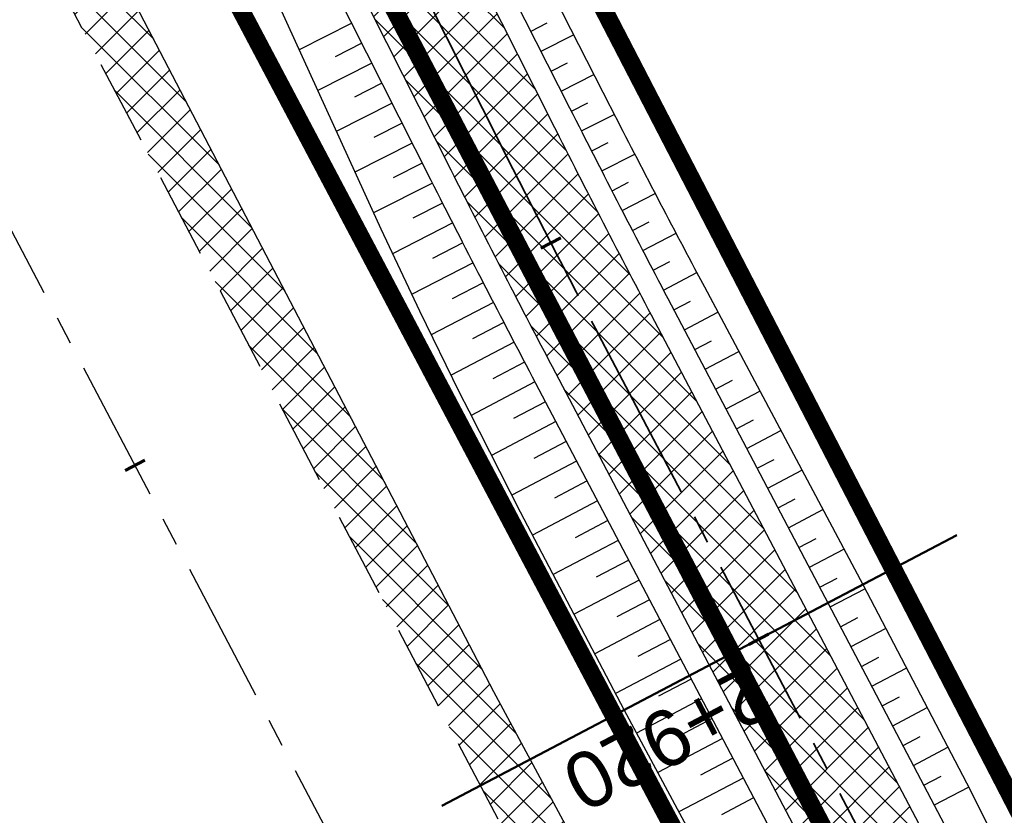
# Model space of a CAD drawing. Header units: metres. Extents: x 7529682 to 7533711, y 5721195 to 5727842.
# Tile 40 of 232: x 7531061 to 7531083, y 5725216 to 5725234. Entities that reach past the tile are written whole.
import ezdxf

# ---------------------------------------------------------------- set-up
doc = ezdxf.new("R2010")
doc.units = ezdxf.units.M
for name, pattern in [('817-dzialki-09-05-04$0$HIDDEN', [0.375, 0.25, -0.125]), ('ACAD_ISO05W100', [33, 24, -3, 0, -3, 0, -3]), ('CENTER', [50.800000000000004, 31.75, -6.35, 6.35, -6.35]), ('CENTER2', [28.575000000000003, 19.05, -3.175, 3.175, -3.175]), ('HIDDEN', [9.524999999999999, 6.35, -3.175])]:
    doc.linetypes.add(name, pattern=pattern)
for name, color, linetype in [('C-DROGI-SYTUACJA', 7, 'Continuous'), ('C-DROGI-SYTUACJA-ETYKIETY', 7, 'Continuous'), ('D-hatch-pobocza', 131, 'Continuous'), ('D-pobocza', 60, 'Continuous'), ('D-rowy', 160, 'Continuous'), ('D-skarpa', 2, 'Continuous'), ('D-skarpa-kreskowanie', 2, 'Continuous')]:
    doc.layers.add(name, color=color, linetype=linetype)
for name, color, linetype, lineweight, true_color in [('D-hatch-ciag-pieszo-rowerowy', 7, 'Continuous', 13, 0xff9f80), ('D-LR-etap-III', 7, '817-dzialki-09-05-04$0$HIDDEN', 50, 0x00008f), ('D-przekroje-pop', 7, 'Continuous', 50, 0x000099)]:
    doc.layers.add(name, color=color, linetype=linetype, lineweight=lineweight, true_color=true_color)
for name, color, linetype, lineweight in [('D-krawędzie', 3, 'Continuous', 30), ('D-obrzeża', 2, 'Continuous', 30), ('D-oś', 10, 'CENTER', 30), ('D-pas-drogowy', 7, 'ACAD_ISO05W100', 50)]:
    doc.layers.add(name, color=color, linetype=linetype, lineweight=lineweight)
doc.layers.add('poprzeczki', color=7, linetype='Continuous', true_color=0x0000c7)
doc.styles.get("Standard").update_dxf_attribs({"font": 'arial.ttf'})
pattern_1 = [(45, (0, 0), (-0.3367596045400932, 0.3367596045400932), []), (135, (0, 0), (-0.3367596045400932, -0.3367596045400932), [])]

# ---------------------------------------------------------------- blocks, each defined once
blk = doc.blocks.new('AeccTickLine')
at = {"color": 0, "linetype": 'ByBlock', "lineweight": -2}
blk.add_line((0, 1), (-3.673819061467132e-16, -1), dxfattribs=at)

msp = doc.modelspace()

# ---------------------------------------------------------------- hatches: boundary and pattern name
at = {"layer": 'D-hatch-ciag-pieszo-rowerowy'}
h = msp.add_hatch(dxfattribs=at)
h.set_pattern_fill('ANSI37', color=256, scale=0.15, style=0)
h.set_pattern_definition(pattern_1)
h.paths.add_polyline_path([(7531044.821508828, 5725285.568551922), (7531043.691046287, 5725285.0324603), (7531059.943841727, 5725254.222853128, -0.004400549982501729), (7531062.366458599, 5725249.530815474), (7531071.70853831, 5725231.039993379, 0.004122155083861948), (7531073.975449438, 5725226.643517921), (7531080.589703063, 5725214.071305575), (7531081.736511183, 5725214.57620248), (7531075.086492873, 5725227.216395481, -0.004122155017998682), (7531072.819581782, 5725231.612870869), (7531063.477188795, 5725250.104313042, 0.00440055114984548), (7531061.054571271, 5725254.796351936)])
h.paths.add_polyline_path([(7531043.691046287, 5725285.0324603), (7531042.560583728, 5725284.49636867), (7531058.833112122, 5725253.649354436, -0.004400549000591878), (7531061.255728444, 5725248.957317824), (7531070.597494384, 5725230.467116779, 0.004122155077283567), (7531072.864405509, 5725226.070641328), (7531079.442894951, 5725213.566408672), (7531080.589703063, 5725214.071305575), (7531073.975449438, 5725226.643517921, -0.004122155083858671), (7531071.70853831, 5725231.039993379), (7531062.366458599, 5725249.530815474, 0.004400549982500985), (7531059.943841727, 5725254.222853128)])
at = {"layer": 'D-hatch-pobocza'}
h = msp.add_hatch(dxfattribs=at)
h.set_pattern_fill('ANSI37', color=256, scale=0.15, style=0)
h.set_pattern_definition(pattern_1)
h.paths.add_polyline_path([(7531057.009999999, 5725246.72), (7531044.19, 5725271.11), (7531030.969999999, 5725296.42), (7531019.37, 5725318.31), (7531007.54, 5725340.71), (7530994.469999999, 5725365.47), (7530982.58, 5725387.65), (7530971.809999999, 5725408.22), (7530959.96, 5725430.76), (7530944.54, 5725460.14), (7530935.92, 5725477.07), (7530923.099999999, 5725500.31), (7530908, 5725529.49), (7530889.658288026, 5725563.375066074), (7530889.585888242, 5725561.256865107), (7530918.171722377, 5725507.178125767), (7530950.162943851, 5725446.305402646), (7530993.419108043, 5725364.264712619), (7531022.766433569, 5725308.719304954), (7531053.80955549, 5725249.872416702), (7531081.165622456, 5725197.874670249), (7531103.902359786, 5725154.540603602), (7531128.123220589, 5725108.448161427), (7531149.321390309, 5725068.209396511), (7531151.44, 5725067.36), (7531152.004139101, 5725067.286014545), (7531141.2, 5725086.69), (7531129.87, 5725108.78), (7531118.46, 5725130.11), (7531107.389999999, 5725151.39), (7531095.36, 5725174.01), (7531083.61, 5725196.49), (7531071.559999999, 5725218.8)])

# ---------------------------------------------------------------- linework, layer by layer
at = {"layer": 'C-DROGI-SYTUACJA', "color": 10, "linetype": 'CENTER2', "lineweight": 35, "ltscale": 0.2}
msp.add_lwpolyline([(7531035.213067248, 5725301.103738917), (7531059.943841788, 5725254.222853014, -0.00440054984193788), (7531062.366458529, 5725249.530815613), (7531071.708538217, 5725231.039993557, 0.004122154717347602), (7531073.975449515, 5725226.643517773), (7531073.975449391, 5725226.643518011), (7531087.383313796, 5725201.158175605), (7531110.121662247, 5725157.821038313), (7531131.457307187, 5725118.233727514, -0.008978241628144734), (7531136.397298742, 5725108.660093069), (7531146.082702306, 5725089.032917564, 0.07525174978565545), (7531151.216595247, 5725081.66595927), (7531154.313313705, 5725078.4002911, -0.06893621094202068), (7531156.868938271, 5725074.829562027)], format="xyb", dxfattribs=at)
at = {"layer": 'D-krawędzie', "linetype": 'HIDDEN', "ltscale": 0.3, "flags": 128}
msp.add_lwpolyline([(7530572.009999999, 5726166.06), (7530620.380949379, 5726072.761487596), (7530641.555222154, 5726032.007915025), (7530660.960861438, 5725995.070069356), (7530689.128213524, 5725941.540167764), (7530707.335918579, 5725907.031820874), (7530725.255781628, 5725873.092686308), (7530743.969545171, 5725837.653904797), (7530770.526708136, 5725787.119408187), (7530787.864146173, 5725754.266918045), (7530809.897571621, 5725712.541613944), (7530824.739035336, 5725684.389287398), (7530840.856259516, 5725653.693092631), (7530860.675070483, 5725616.154465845), (7530865.283000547, 5725607.394015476), (7530878.050274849, 5725583.079962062), (7530918.171722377, 5725507.178125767), (7530950.162943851, 5725446.305402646), (7530993.419108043, 5725364.264712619), (7531022.766433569, 5725308.719304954), (7531053.80955549, 5725249.872416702), (7531081.165622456, 5725197.874670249), (7531103.902359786, 5725154.540603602), (7531128.123220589, 5725108.448161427), (7531149.3, 5725068.249999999), (7531167.380094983, 5725033.766927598), (7531197.164745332, 5724976.987689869), (7531228.151004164, 5724918.034426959), (7531253.152837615, 5724870.491119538), (7531286.7961686, 5724806.653565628), (7531306.739858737, 5724768.664832), (7531335.094443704, 5724714.652299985), (7531357.3191504, 5724672.438740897), (7531373.644908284, 5724641.454376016), (7531392.161870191, 5724605.998675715), (7531418.480331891, 5724555.852756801), (7531439.726902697, 5724515.582472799), (7531468.399107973, 5724461.077223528), (7531491.782023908, 5724416.527754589), (7531531.990296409, 5724339.832565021), (7531557.226635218, 5724291.658956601), (7531569.851546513, 5724267.577443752), (7531591.375556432, 5724226.547822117), (7531610.003879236, 5724191.103071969), (7531616.882991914, 5724177.998849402), (7531629.984986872, 5724153.025496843), (7531641.006768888, 5724132.021778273), (7531664.906257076, 5724087.616922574), (7531677.64401952, 5724064.785715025), (7531683.112433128, 5724054.988140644), (7531686.752875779, 5724048.180044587), (7531695.447538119, 5724031.696667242), (7531703.748818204, 5724015.917210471), (7531709.214143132, 5724005.513965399), (7531719.388607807, 5723986.14687362), (7531726.295217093, 5723973.000144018), (7531732.740794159, 5723960.735633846), (7531735.13, 5723956.19)], dxfattribs=at)
at = {"layer": 'D-LR-etap-III', "ltscale": 10, "flags": 128}
msp.add_lwpolyline([(7531750.474471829, 5723895.103125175, 0.4, 0.4, 0), (7531750.505, 5723895.13, 0.4, 0.4, 0), (7531682.71, 5724022.92, 0.4, 0.4, 0), (7531619.177023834, 5724147.203692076, 0.4, 0.4, 0), (7531592.308960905, 5724198.48863389, 0.4, 0.4, 0), (7531553.263875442, 5724272.918564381, 0.4, 0.4, 0), (7531504.019999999, 5724366.79, 0.4, 0.4, 0), (7531482.09, 5724407.62, 0.4, 0.4, 0), (7531412.350402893, 5724541.182759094, 0.4, 0.4, 0), (7531388.463669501, 5724586.929768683, 0.4, 0.4, 0), (7531345.12, 5724669.94, 0.4, 0.4, 0), (7531127.66, 5725081.67, 0.4, 0.4, 0), (7531059.253139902, 5725211.040795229, 0.4, 0.4, 0), (7531008.007244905, 5725307.953830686, 0.4, 0.4, 0), (7530964.181635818, 5725390.835555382, 0.4, 0.4, 0), (7530914.557354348, 5725484.683561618, 0.4, 0.4, 0), (7530865.243241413, 5725577.493975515, 0.4, 0.4, 0), (7530840.085257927, 5725624.058651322, 0.4, 0.4, 0), (7530802.559525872, 5725694.924584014, 0.4, 0.4, 0), (7530755.54, 5725787.51, 0.4, 0.4, 0), (7530708.717810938, 5725876.303221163, 0.4, 0.4, 0), (7530695.12, 5725902.09, 0.4, 0.4, 0), (7530642.91397006, 5726001.07839487, 0.4, 0.4, 0), (7530634.934723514, 5726016.146615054, 0.4, 0.4, 0), (7530610.820000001, 5726061.929999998, 0.4, 0.4, 0), (7530610.820000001, 5726061.929999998, 0.4, 0.4, 0), (7530607.21, 5726063.51, 0.4, 0.4, 0), (7530597.42, 5726080.68, 0.4, 0.4, 0), (7530591.16, 5726088.44, 0.4, 0.4, 0), (7530581.28, 5726107.21, 0.4, 0.4, 0), (7530571.29, 5726130.56, 0.4, 0.4, 0), (7530549.554994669, 5726171.527317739, 0.4, 0.4, 0), (7530531.014309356, 5726206.473807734, 0.4, 0.4, 0), (7530516.461208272, 5726236.016618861, 0.4, 0.4, 0), (7530500.798929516, 5726266.141265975, 0.4, 0.4, 0), (7530491.349999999, 5726283.94, 0.4, 0.4, 0), (7530482.4, 5726303.41, 0.4, 0.4, 0), (7530482.4, 5726303.41, 0.4, 0.4, 0), (7530450.41, 5726357.28, 0.4, 0.4, 0), (7530397.759396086, 5726458.499907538, 0.4, 0.4, 0), (7530334.707815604, 5726583.664702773, 0.4, 0.4, 0), (7530303.939274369, 5726645.167943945, 0.4, 0.4, 0), (7530300.509779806, 5726651.777515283, 0.4, 0.4, 0), (7530289.213532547, 5726671.966724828, 0.4, 0.4, 0), (7530281.54, 5726685.57, 0.4, 0.4, 0), (7530261.37085633, 5726724.163374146, 0.4, 0.4, 0), (7530254.03, 5726738.21, 0.4, 0.4, 0), (7530197.219999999, 5726845.06, 0.4, 0.4, 0), (7530194.71, 5726849.15, 0.4, 0.4, 0), (7530195.92, 5726850.75, 0.4, 0.4, 0), (7530170.546669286, 5726892.961489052, 0.4, 0.4, 0), (7530143.174718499, 5726945.065838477, 0.4, 0.4, 0), (7530105.059999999, 5727018.32, 0.4, 0.4, 0), (7530100.059999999, 5727027.16, 0.4, 0.4, 0), (7530062.318670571, 5727099.625398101, 0.4, 0.4, 0), (7530015.378537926, 5727189.420463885, 0.4, 0.4, 0), (7529983.207960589, 5727250.206596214, 0.4, 0.4, 0), (7529953.284293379, 5727306.74720398, 0.4, 0.4, 0), (7529900.67053443, 5727406.15903814, 0.4, 0.4, 0), (7529890.630239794, 5727425.131178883, 0.4, 0.4, 0), (7529875.155383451, 5727454.426350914, 0.4, 0.4, 0), (7529857.560096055, 5727487.787346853, 0.4, 0.4, 0), (7529835.194401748, 5727530.19312405, 0.4, 0.4, 0), (7529811.740544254, 5727574.662079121, 0.4, 0.4, 0), (7529792.101859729, 5727611.922638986, 0.4, 0.4, 0), (7529768.066117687, 5727657.469613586, 0.4, 0.4, 0), (7529755.210566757, 5727682.131373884, 0.4, 0.4, 0), (7529753.309999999, 5727681.13, 0.4, 0.4, 0), (7529739.21, 5727707.77, 0.4, 0.4, 0), (7529735.394745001, 5727711.251990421, 0.4, 0.4, 0), (7529725.42, 5727730.2, 0.4, 0.4, 0), (7529723.55, 5727729.88, 0.4, 0.4, 0), (7529695.566668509, 5727782.932080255, 0.4, 0.4, 0), (7529717.67971874, 5727794.024357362, 0.4, 0.4, 0), (7529736.274870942, 5727758.647400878, 0.4, 0.4, 0), (7529736.274870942, 5727758.647400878, 0.4, 0.4, 0), (7529744.511003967, 5727750.406106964, 0.4, 0.4, 0), (7529744.511003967, 5727750.406106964, 0.4, 0.4, 0), (7529750.282568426, 5727738.549848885, 0.4, 0.4, 0), (7529777.108510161, 5727687.569424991, 0.4, 0.4, 0), (7529796.51537536, 5727651.329932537, 0.4, 0.4, 0), (7529814.937945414, 5727616.793170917, 0.4, 0.4, 0), (7529839.006722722, 5727572.303976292, 0.4, 0.4, 0), (7529860.617626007, 5727532.509108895, 0.4, 0.4, 0), (7529882.348967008, 5727491.504261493, 0.4, 0.4, 0), (7529904.865139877, 5727449.096370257, 0.4, 0.4, 0), (7529920.747384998, 5727418.884773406, 0.4, 0.4, 0), (7529946.676504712, 5727368.547487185, 0.4, 0.4, 0), (7529972.024701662, 5727320.573310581, 0.4, 0.4, 0), (7529987.740014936, 5727290.153392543, 0.4, 0.4, 0), (7529996.497385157, 5727273.661630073, 0.4, 0.4, 0), (7530017.541471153, 5727234.202689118, 0.4, 0.4, 0), (7530033.053657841, 5727204.864166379, 0.4, 0.4, 0), (7530051.622983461, 5727170.222745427, 0.4, 0.4, 0), (7530069.276612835, 5727137.015751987, 0.4, 0.4, 0), (7530089.385386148, 5727097.533639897, 0.4, 0.4, 0), (7530109.712512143, 5727060.746615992, 0.4, 0.4, 0), (7530136.769722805, 5727011.640131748, 0.4, 0.4, 0), (7530162.446686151, 5726962.743777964, 0.4, 0.4, 0), (7530187.674104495, 5726916.992101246, 0.4, 0.4, 0), (7530207.820739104, 5726879.335323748, 0.4, 0.4, 0), (7530230.625609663, 5726834.518686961, 0.4, 0.4, 0), (7530262.288093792, 5726776.61832811, 0.4, 0.4, 0), (7530277.509672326, 5726760.213143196, 0.4, 0.4, 0), (7530286.036865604, 5726744.106684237, 0.4, 0.4, 0), (7530288.097472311, 5726735.884066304, 0.4, 0.4, 0), (7530290.393870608, 5726725.046963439, 0.4, 0.4, 0), (7530296.17664807, 5726713.582980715, 0.4, 0.4, 0), (7530302.726195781, 5726701.18226779, 0.4, 0.4, 0), (7530325.685047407, 5726657.466383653, 0.4, 0.4, 0), (7530343.243978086, 5726623.648592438, 0.4, 0.4, 0), (7530360.229820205, 5726591.746871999, 0.4, 0.4, 0), (7530383.20855044, 5726548.059469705, 0.4, 0.4, 0), (7530406.017875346, 5726503.605514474, 0.4, 0.4, 0), (7530427.464919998, 5726462.620289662, 0.4, 0.4, 0), (7530447.9278544, 5726424.388014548, 0.4, 0.4, 0), (7530471.126878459, 5726379.920667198, 0.4, 0.4, 0), (7530490.501003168, 5726343.033350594, 0.4, 0.4, 0), (7530509.499458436, 5726306.733076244, 0.4, 0.4, 0), (7530529.890269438, 5726267.244072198, 0.4, 0.4, 0), (7530543.852446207, 5726238.990319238, 0.4, 0.4, 0), (7530554.808897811, 5726218.943990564, 0.4, 0.4, 0), (7530559.027108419, 5726212.223286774, 0.4, 0.4, 0), (7530563.060988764, 5726206.409670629, 0.4, 0.4, 0), (7530566.93354971, 5726200.463543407, 0.4, 0.4, 0), (7530569.771022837, 5726194.901501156, 0.4, 0.4, 0), (7530571.47319415, 5726191.282350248, 0.4, 0.4, 0), (7530572.839142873, 5726188.024533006, 0.4, 0.4, 0), (7530575.295071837, 5726182.034664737, 0.4, 0.4, 0), (7530579.736851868, 5726173.306070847, 0.4, 0.4, 0), (7530583.3, 5726167.41, 0.4, 0.4, 0), (7530593.4, 5726163.33, 0.4, 0.4, 0), (7530598.618375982, 5726155.264489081, 0.4, 0.4, 0), (7530608.258304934, 5726140.497132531, 0.4, 0.4, 0), (7530603.269999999, 5726136.83, 0.4, 0.4, 0), (7530606.53, 5726131.84, 0.4, 0.4, 0), (7530604.239057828, 5726124.21679044, 0.4, 0.4, 0), (7530605.847136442, 5726121.630127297, 0.4, 0.4, 0), (7530608.971611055, 5726116.164124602, 0.4, 0.4, 0), (7530618.114293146, 5726097.791111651, 0.4, 0.4, 0), (7530651.213125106, 5726034.959524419, 0.4, 0.4, 0), (7530670.243741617, 5725998.61095082, 0.4, 0.4, 0), (7530698.075474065, 5725945.952624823, 0.4, 0.4, 0), (7530716.505955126, 5725911.3051464, 0.4, 0.4, 0), (7530735.223454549, 5725875.667401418, 0.4, 0.4, 0), (7530752.504235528, 5725842.154920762, 0.4, 0.4, 0), (7530778.310652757, 5725793.501254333, 0.4, 0.4, 0), (7530797.499961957, 5725756.381811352, 0.4, 0.4, 0), (7530812.518974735, 5725728.28874362, 0.4, 0.4, 0), (7530820.039295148, 5725713.160404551, 0.4, 0.4, 0), (7530822.422446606, 5725710.193574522, 0.4, 0.4, 0), (7530833.154893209, 5725688.800634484, 0.4, 0.4, 0), (7530849.629354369, 5725656.158601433, 0.4, 0.4, 0), (7530867.98290276, 5725621.963939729, 0.4, 0.4, 0), (7530872.629809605, 5725612.88760475, 0.4, 0.4, 0), (7530880.354488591, 5725597.594500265, 0.4, 0.4, 0), (7530883.839446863, 5725593.389159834, 0.4, 0.4, 0), (7530891.782113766, 5725587.763349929, 0.4, 0.4, 0), (7530895.038670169, 5725584.280746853, 0.4, 0.4, 0), (7530897.033644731, 5725580.941110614, 0.4, 0.4, 0), (7530900.951646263, 5725579.945856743, 0.4, 0.4, 0), (7530904.80970798, 5725571.977328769, 0.4, 0.4, 0), (7530903.682362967, 5725568.566434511, 0.4, 0.4, 0), (7530908.900614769, 5725558.844845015, 0.4, 0.4, 0), (7530910.252030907, 5725545.671606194, 0.4, 0.4, 0), (7530912.872986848, 5725538.645543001, 0.4, 0.4, 0), (7530945.278171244, 5725478.464284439, 0.4, 0.4, 0), (7530959.692318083, 5725450.24628822, 0.4, 0.4, 0), (7531002.82670893, 5725368.192370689, 0.4, 0.4, 0), (7531044.703532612, 5725290.314293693, 0.4, 0.4, 0), (7531064.098839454, 5725253.212562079, 0.4, 0.4, 0), (7531083.010253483, 5725216.677517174, 0.4, 0.4, 0), (7531113.013137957, 5725158.465613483, 0.4, 0.4, 0), (7531137.364304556, 5725113.07076138, 0.4, 0.4, 0), (7531150.830830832, 5725086.711759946, 0.4, 0.4, 0), (7531159.745663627, 5725076.640848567, 0.4, 0.4, 0), (7531166.309999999, 5725074.58, 0.4, 0.4, 0), (7531172.29, 5725062.58, 0.4, 0.4, 0), (7531170.589828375, 5725055.605912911, 0.4, 0.4, 0), (7531173.732823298, 5725044.080706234, 0.4, 0.4, 0), (7531215.342008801, 5724964.859648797, 0.4, 0.4, 0), (7531238.054496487, 5724921.684649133, 0.4, 0.4, 0), (7531262.389821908, 5724875.282876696, 0.4, 0.4, 0), (7531295.587160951, 5724811.265731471, 0.4, 0.4, 0), (7531348.487908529, 5724712.362812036, 0.4, 0.4, 0), (7531363.740817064, 5724682.68394264, 0.4, 0.4, 0), (7531366.986905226, 5724675.865317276, 0.4, 0.4, 0), (7531382.541261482, 5724646.110625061, 0.4, 0.4, 0), (7531401.299165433, 5724610.874551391, 0.4, 0.4, 0), (7531428.964837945, 5724558.862274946, 0.4, 0.4, 0), (7531449.111202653, 5724520.397801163, 0.4, 0.4, 0), (7531477.292992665, 5724465.831467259, 0.4, 0.4, 0), (7531500.996290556, 5724421.112506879, 0.4, 0.4, 0), (7531512.121834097, 5724400.549045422, 0.4, 0.4, 0), (7531513.78163794, 5724396.757451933, 0.4, 0.4, 0), (7531526.32, 5724379.39, 0.4, 0.4, 0), (7531566.783642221, 5724302.73628205, 0.4, 0.4, 0), (7531578.579156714, 5724282.774819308, 0.4, 0.4, 0), (7531584.232619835, 5724273.111246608, 0.4, 0.4, 0), (7531590.109283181, 5724263.508189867, 0.4, 0.4, 0), (7531593.027899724, 5724258.771479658, 0.4, 0.4, 0), (7531595.711841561, 5724254.226824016, 0.4, 0.4, 0), (7531601.659976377, 5724243.898197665, 0.4, 0.4, 0), (7531606.097733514, 5724235.986407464, 0.4, 0.4, 0), (7531609.382207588, 5724230.799061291, 0.4, 0.4, 0), (7531611.580260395, 5724227.671180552, 0.4, 0.4, 0), (7531612.707802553, 5724225.86410867, 0.4, 0.4, 0), (7531618.665224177, 5724214.480919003, 0.4, 0.4, 0), (7531619.885522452, 5724212.333950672, 0.4, 0.4, 0), (7531620.931818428, 5724210.787064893, 0.4, 0.4, 0), (7531623.518605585, 5724207.111542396, 0.4, 0.4, 0), (7531626.143926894, 5724203.61306897, 0.4, 0.4, 0), (7531632.022984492, 5724196.485954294, 0.4, 0.4, 0), (7531653.949089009, 5724152.617641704, 0.4, 0.4, 0), (7531656.750690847, 5724143.103797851, 0.4, 0.4, 0), (7531659.61440691, 5724133.254504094, 0.4, 0.4, 0), (7531661.627147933, 5724128.646047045, 0.4, 0.4, 0.01093811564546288), (7531674.314987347, 5724101.43546424, 0.4, 0.4, 0), (7531685.137626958, 5724081.408252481, 0.4, 0.4, 0), (7531692.159945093, 5724066.277333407, 0.4, 0.4, 0), (7531699.662164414, 5724051.388120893, 0.4, 0.4, 0), (7531704.480624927, 5724040.808561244, 0.4, 0.4, 0), (7531704.480624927, 5724040.808561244, 0.4, 0.4, 0), (7531704.401251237, 5724037.368913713, 0.4, 0.4, 0), (7531720.383609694, 5724003.441317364, 0.4, 0.4, 0), (7531728.79890528, 5723986.206298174, 0.4, 0.4, 0), (7531733.237926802, 5723977.192631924, 0.4, 0.4, 0), (7531736.750027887, 5723969.505210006, 0.4, 0.4, 0), (7531737.336143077, 5723968.518916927, 0.4, 0.4, 0), (7531738.285051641, 5723967.699360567, 0.4, 0.4, 0), (7531742.180915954, 5723962.346428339, 0.4, 0.4, 0), (7531744.286141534, 5723958.615526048, 0.4, 0.4, 0), (7531755.393260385, 5723944.192617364, 0.4, 0.4, 0), (7531758.69, 5723936.76, 0.4, 0.4, 0), (7531780.08, 5723929.25, 0.4, 0.4, 0), (7531792.611989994, 5723906.337708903, 0.4, 0.4, 0), (7531792.611989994, 5723906.337708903, 0.4, 0.4, 0), (7531756.962094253, 5723883.055323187, 0.4, 0.4, 0), (7531750.46, 5723895.130000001, 0.4, 0.4, 0), (7531750.46, 5723895.130000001, 0, 0, 0)], format="xyseb", dxfattribs=at)
at = {"layer": 'D-obrzeża'}
for points in [[(7531157.820350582, 5725075.705429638, 0.06860366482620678), (7531155.433696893, 5725079.035412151), (7531152.261569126, 5725082.380603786, -0.07521737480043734), (7531147.129491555, 5725089.743883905), (7531137.494820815, 5725109.261525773, 0.00894453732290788), (7531132.572709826, 5725118.798885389), (7531111.228553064, 5725158.401807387), (7531088.489882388, 5725201.739558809), (7531075.086492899, 5725227.216395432, -0.00412215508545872), (7531072.81958177, 5725231.612870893), (7531063.477188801, 5725250.10431303, 0.004400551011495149), (7531061.054571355, 5725254.796351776), (7531036.313724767, 5725301.696330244, 0.00422807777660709)], [(7531034.112408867, 5725300.511149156), (7531058.833112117, 5725253.649354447, -0.004400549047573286), (7531061.255728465, 5725248.957317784), (7531070.597494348, 5725230.467116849, 0.004122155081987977), (7531072.864405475, 5725226.070641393), (7531086.276745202, 5725200.576792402), (7531109.014771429, 5725157.240269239), (7531130.341235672, 5725117.66980598, -0.009011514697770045), (7531135.298873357, 5725108.060358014), (7531145.035806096, 5725088.322043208, 0.07528570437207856), (7531150.171491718, 5725080.951451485), (7531153.382484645, 5725077.565274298, -0.06860366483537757), (7531155.769138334, 5725074.235291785), (7531156.913255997, 5725072.063506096)]]:
    msp.add_lwpolyline(points, format="xyb", dxfattribs=at)
at = {"layer": 'D-oś', "ltscale": 0.1}
msp.add_lwpolyline([(7531488.682972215, 5724414.901138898), (7531465.30154836, 5724459.447768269), (7531436.630334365, 5724513.951133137), (7531415.382990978, 5724554.222881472), (7531389.061122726, 5724604.375291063), (7531370.54547166, 5724639.828481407), (7531354.22214964, 5724670.808223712), (7531331.99647235, 5724713.023626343), (7531303.640952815, 5724767.037938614), (7531283.698553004, 5724805.024214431), (7531250.055061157, 5724868.862076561), (7531225.052886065, 5724916.406033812), (7531194.065303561, 5724975.361817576), (7531164.280332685, 5725032.141666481), (7531146.201824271, 5725066.621712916), (7531125.025790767, 5725106.818458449), (7531100.803065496, 5725152.914450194), (7531078.067230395, 5725196.24679728), (7531050.712974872, 5725248.241100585), (7531019.671816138, 5725307.084268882), (7530990.323090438, 5725362.632329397), (7530947.065833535, 5725444.675091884), (7530915.075467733, 5725505.546186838), (7530874.953735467, 5725581.448561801)], dxfattribs=at)
at = {"layer": 'D-pas-drogowy', "ltscale": 0.2, "flags": 128}
msp.add_lwpolyline([(7531633.018560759, 5724182.834272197, 0.4, 0.4, 0), (7531617.558899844, 5724211.608162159, 0.4, 0.4, 0), (7531566.783642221, 5724302.73628205, 0.4, 0.4, 0), (7531538.419082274, 5724356.469679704, 0.4, 0.4, 0), (7531526.32, 5724379.39, 0.4, 0.4, 0), (7531516.102085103, 5724393.607319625, 0.4, 0.4, 0.001485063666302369), (7531513.78037409, 5724396.837773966, 0.4, 0.4, 0), (7531501.87, 5724413.41, 0.4, 0.4, 0), (7531474.926107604, 5724464.507896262, 0.4, 0.4, 0), (7531446.200436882, 5724518.992313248, 0.4, 0.4, 0), (7531424.962185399, 5724559.262257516, 0.4, 0.4, 0), (7531398.444460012, 5724609.565801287, 0.4, 0.4, 0), (7531379.647455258, 5724645.216004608, 0.4, 0.4, 0), (7531365.23, 5724672.56, 0.4, 0.4, 0), (7531341.305752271, 5724717.915356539, 0.4, 0.4, 0), (7531312.899996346, 5724771.788898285, 0.4, 0.4, 0), (7531292.590923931, 5724810.306502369, 0.4, 0.4, 0), (7531259.391619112, 5724873.271351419, 0.4, 0.4, 0), (7531233.740401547, 5724921.922582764, 0.4, 0.4, 0), (7531203.072738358, 5724980.092044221, 0.4, 0.4, 0), (7531173.471398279, 5725036.225177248, 0.4, 0.4, 0), (7531168.269999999, 5725046.09, 0.4, 0.4, 0), (7531172.29, 5725062.58, 0.4, 0.4, 0), (7531166.309999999, 5725074.58, 0.4, 0.4, 0), (7531150.32, 5725079.6, 0.4, 0.4, 0), (7531141.5, 5725096.43, 0.4, 0.4, 0), (7531109.311735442, 5725157.814415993, 0.4, 0.4, 0), (7531086.641300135, 5725201.047918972, 0.4, 0.4, 0), (7531059.198258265, 5725253.383662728, 0.4, 0.4, 0), (7531028.206828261, 5725312.48946212, 0.4, 0.4, 0), (7530999.104694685, 5725367.990143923, 0.4, 0.4, 0), (7530956.247527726, 5725449.724815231, 0.4, 0.4, 0), (7530924.397774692, 5725510.463768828, 0.4, 0.4, 0), (7530897.509999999, 5725561.74, 0.4, 0.4, 0), (7530894.46, 5725566.14, 0.4, 0.4, 0), (7530892.16, 5725570.49, 0.4, 0.4, 0), (7530869.362688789, 5725613.307018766, 0.4, 0.4, 0), (7530861.693971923, 5725627.704613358, 0.4, 0.4, 0), (7530852.74, 5725644.52, 0.4, 0.4, 0), (7530831.509999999, 5725684.2, 0.4, 0.4, 0), (7530811.13, 5725722.52, 0.4, 0.4, 0), (7530792.3476413, 5725757.940652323, 0.4, 0.4, 0), (7530768.03, 5725803.8, 0.4, 0.4, 0), (7530748.768542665, 5725840.178507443, 0.4, 0.4, 0), (7530727.7, 5725879.97, 0.4, 0.4, 0), (7530712.0981582, 5725909.54523909, 0.4, 0.4, 0), (7530693.644105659, 5725944.645156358, 0.4, 0.4, 0), (7530665.702224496, 5725997.538976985, 0.4, 0.4, 0), (7530641.759999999, 5726042.88, 0.4, 0.4, 0), (7530616.5, 5726091.48, 0.4, 0.4, 0), (7530604.628439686, 5726114.319880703, 0.4, 0.4, -0.007762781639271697), (7530602.5, 5726118.43, 0.4, 0.4, 0), (7530603.992037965, 5726123.394821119, 0.4, 0.4, 0), (7530606.53, 5726131.84, 0.4, 0.4, 0), (7530603.269999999, 5726136.83, 0.4, 0.4, 0), (7530593.775620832, 5726151.368713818, 0.4, 0.4, 0), (7530590.202637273, 5726156.84001263, 0.4, 0.4, 0), (7530583.3, 5726167.41, 0.4, 0.4, 0), (7530580.578343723, 5726170.427567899, 0.4, 0.4, 0), (7530575.849999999, 5726175.67, 0.4, 0.4, 0), (7530569.009999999, 5726186.66, 0.4, 0.4, 0), (7530562.555322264, 5726199.189409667, 0.4, 0.4, 0), (7530555.67, 5726211.39, 0.4, 0.4, 0), (7530548.29, 5726224.23, 0.4, 0.4, 0), (7530540.58, 5726237.71, 0.4, 0.4, 0), (7530532.679999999, 5726252.65, 0.4, 0.4, 0), (7530524.059999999, 5726269.35, 0.4, 0.4, 0), (7530502.82, 5726309.91, 0.4, 0.4, 0), (7530488.83, 5726336.63, 0.4, 0.4, 0), (7530466.03, 5726380.16, 0.4, 0.4, 0), (7530438.469999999, 5726432.77, 0.4, 0.4, 0), (7530424.53, 5726459.09, 0.4, 0.4, 0), (7530401.63, 5726502.97, 0.4, 0.4, 0), (7530383.38, 5726538.06, 0.4, 0.4, 0), (7530353.969999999, 5726593.52, 0.4, 0.4, 0), (7530338.469999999, 5726622.74, 0.4, 0.4, 0), (7530322.009999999, 5726653.88, 0.4, 0.4, 0), (7530297.54, 5726700.33, 0.4, 0.4, 0), (7530287.38, 5726719.6, 0.4, 0.4, 0), (7530285.94993921, 5726722.315508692, 0.4, 0.4, 0), (7530280.259999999, 5726733.12, 0.4, 0.4, 0), (7530266.73, 5726758.74, 0.4, 0.4, 0), (7530260.42, 5726770.47, 0.4, 0.4, 0), (7530253.25, 5726783.82, 0.4, 0.4, 0), (7530244.95, 5726799.33, 0.4, 0.4, 0), (7530239.389999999, 5726808.49, 0.4, 0.4, 0), (7530238.29, 5726807.9, 0.4, 0.4, 0), (7530218.11, 5726850.67, 0.4, 0.4, 0), (7530175.906646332, 5726928.168028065, 0.4, 0.4, 0), (7530096.679999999, 5727076.15, 0.4, 0.4, 0), (7530094.679999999, 5727079.89, 0.4, 0.4, 0), (7530064.59693469, 5727135.522637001, 0.4, 0.4, 0), (7530046.730970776, 5727168.8921561, 0.4, 0.4, 0), (7530025.803045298, 5727208.461374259, 0.4, 0.4, 0), (7530012.846501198, 5727232.979315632, 0.4, 0.4, 0), (7529994.15, 5727268.45, 0.4, 0.4, 0), (7529981.670868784, 5727291.93018666, 0.4, 0.4, 0), (7529949.889999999, 5727351.73, 0.4, 0.4, 0), (7529924.75, 5727399.03, 0.4, 0.4, 0), (7529915.515824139, 5727417.099754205, 0.4, 0.4, 0), (7529885.83, 5727475.19, 0.4, 0.4, 0), (7529862.559999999, 5727519.97, 0.4, 0.4, 0), (7529852.984923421, 5727538.191086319, 0.4, 0.4, 0), (7529836.513084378, 5727569.51130111, 0.4, 0.4, 0), (7529815.36890814, 5727609.140983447, 0.4, 0.4, 0), (7529792.795203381, 5727651.247499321, 0.4, 0.4, 0), (7529774.199114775, 5727685.858348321, 0.4, 0.4, 0), (7529746.966026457, 5727736.059440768, 0.4, 0.4, 0), (7529733.92, 5727757.62, 0.4, 0.4, 0), (7529708.607472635, 5727806.388536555, 0.4, 0.4, 0), (7529688.491967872, 5727796.344621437, 0.4, 0.4, 0), (7529723.55, 5727729.88, 0.4, 0.4, 0), (7529725.42, 5727730.2, 0.4, 0.4, 0), (7529735.38, 5727711.28, 0.4, 0.4, 0), (7529739.21, 5727707.77, 0.4, 0.4, 0), (7529753.309999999, 5727681.13, 0.4, 0.4, 0), (7529755.178396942, 5727682.114424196, 0.4, 0.4, 0), (7529792.101859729, 5727611.922638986, 0.4, 0.4, 0), (7529811.740544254, 5727574.662079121, 0.4, 0.4, 0), (7529835.194401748, 5727530.19312405, 0.4, 0.4, 0), (7529857.560096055, 5727487.787346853, 0.4, 0.4, 0), (7529875.155383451, 5727454.426350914, 0.4, 0.4, 0), (7529890.630239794, 5727425.131178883, 0.4, 0.4, 0), (7529900.67053443, 5727406.15903814, 0.4, 0.4, 0), (7529953.284293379, 5727306.74720398, 0.4, 0.4, 0), (7529983.207960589, 5727250.206596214, 0.4, 0.4, 0), (7530015.378537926, 5727189.420463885, 0.4, 0.4, 0), (7530062.318670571, 5727099.625398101, 0.4, 0.4, 0), (7530100.059999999, 5727027.16, 0.4, 0.4, 0), (7530105.059999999, 5727018.32, 0.4, 0.4, 0), (7530143.174718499, 5726945.065838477, 0.4, 0.4, 0), (7530170.546669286, 5726892.961489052, 0.4, 0.4, 0), (7530195.92, 5726850.75, 0.4, 0.4, 0), (7530194.71, 5726849.15, 0.4, 0.4, 0), (7530197.219999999, 5726845.06, 0.4, 0.4, 0), (7530254.03, 5726738.21, 0.4, 0.4, 0), (7530261.37085633, 5726724.163374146, 0.4, 0.4, 0), (7530281.54, 5726685.57, 0.4, 0.4, 0), (7530289.213532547, 5726671.966724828, 0.4, 0.4, 0), (7530300.509779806, 5726651.777515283, 0.4, 0.4, 0), (7530303.939274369, 5726645.167943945, 0.4, 0.4, 0), (7530334.707815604, 5726583.664702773, 0.4, 0.4, 0), (7530397.759396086, 5726458.499907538, 0.4, 0.4, 0), (7530450.41, 5726357.28, 0.4, 0.4, 0), (7530482.4, 5726303.41, 0.4, 0.4, 0), (7530483.687990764, 5726301.003383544, 0.4, 0.4, 0), (7530491.349999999, 5726283.94, 0.4, 0.4, 0), (7530512.67, 5726243.78, 0.4, 0.4, 0), (7530529.429999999, 5726209.46, 0.4, 0.4, 0), (7530571.29, 5726130.56, 0.4, 0.4, 0), (7530581.28, 5726107.21, 0.4, 0.4, 0), (7530591.16, 5726088.44, 0.4, 0.4, 0), (7530597.42, 5726080.68, 0.4, 0.4, 0), (7530607.21, 5726063.51, 0.4, 0.4, 0), (7530610.820000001, 5726061.929999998, 0.4, 0.4, 0), (7530634.934723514, 5726016.146615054, 0.4, 0.4, 0), (7530642.91397006, 5726001.07839487, 0.4, 0.4, 0), (7530695.12, 5725902.09, 0.4, 0.4, 0), (7530708.717810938, 5725876.303221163, 0.4, 0.4, 0), (7530755.54, 5725787.51, 0.4, 0.4, 0), (7530802.559525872, 5725694.924584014, 0.4, 0.4, 0), (7530840.085257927, 5725624.058651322, 0.4, 0.4, 0), (7530865.243241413, 5725577.493975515, 0.4, 0.4, 0), (7530914.557354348, 5725484.683561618, 0.4, 0.4, 0), (7530964.181635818, 5725390.835555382, 0.4, 0.4, 0), (7531008.007244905, 5725307.953830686, 0.4, 0.4, 0), (7531059.253139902, 5725211.040795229, 0.4, 0.4, 0), (7531127.66, 5725081.67, 0.4, 0.4, 0), (7531345.12, 5724669.94, 0.4, 0.4, 0), (7531388.463669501, 5724586.929768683, 0.4, 0.4, 0), (7531412.350402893, 5724541.182759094, 0.4, 0.4, 0), (7531482.09, 5724407.62, 0.4, 0.4, 0), (7531504.019999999, 5724366.79, 0.4, 0.4, 0), (7531519.374444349, 5724337.520497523, 0.4, 0.4, 0), (7531563.748815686, 5724252.931583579, 0.4, 0.4, 0), (7531602.175111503, 5724179.681224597, 0.4, 0.4, 0), (7531619.177023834, 5724147.203692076, 0.4, 0.4, 0), (7531625.038493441, 5724135.63500206, 0.4, 0.4, 0), (7531656.796442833, 5724073.31633882, 0.4, 0.4, 0), (7531675.12, 5724037.36, 0.4, 0.4, 0), (7531682.71, 5724022.92, 0.4, 0.4, 0), (7531705.565196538, 5723979.810545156, 0.4, 0.4, 0), (7531736.605941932, 5723921.261514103, 0.4, 0.4, 0), (7531750.46, 5723895.130000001, 0.4, 0.4, 0), (7531740.769999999, 5723886.56, 0.4, 0.4, 0), (7531732.86, 5723885, 0.4, 0.4, 0), (7531722.179999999, 5723887.77, 0.4, 0.4, 0), (7531729.87, 5723862.17, 0.4, 0.4, 0), (7531742.92, 5723861.93, 0.4, 0.4, 0), (7531763.71, 5723859.52, 0.4, 0.4, 0), (7531768.42, 5723854.12, 0.4, 0.4, 0), (7531787.42, 5723817.97, 0.4, 0.4, 0), (7531795.57, 5723809.82, 0.4, 0.4, 0), (7531816.346897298, 5723819.850397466, 0.4, 0.4, 0), (7531816.346897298, 5723819.850397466, 0.4, 0.4, 0), (7531805.059999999, 5723843.23, 0.4, 0.4, 0), (7531803.61, 5723886.23, 0.4, 0.4, 0), (7531803.61, 5723886.23, 0.4, 0.4, 0), (7531780.08, 5723929.25, 0.4, 0.4, 0), (7531758.69, 5723936.76, 0.4, 0.4, 0), (7531749.3590272, 5723946.412126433, 0.4, 0.4, 0), (7531742.71, 5723953.29, 0.4, 0.4, 0), (7531735.177368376, 5723967.877529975, 0.4, 0.4, 0), (7531722.37, 5723992.68, 0.4, 0.4, 0), (7531705.041669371, 5724030.885563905, 0.4, 0.4, 0), (7531699.469999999, 5724043.17, 0.4, 0.4, 0), (7531692.69, 5724058.11, 0.4, 0.4, 0), (7531679.672010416, 5724084.016803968, 0.4, 0.4, 0), (7531674.55, 5724094.21, 0.4, 0.4, 0), (7531666.633166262, 5724114.002855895, 0.4, 0.4, 0), (7531649, 5724153.82, 0.4, 0.4, 0), (7531641.49, 5724149.34, 0.4, 0.4, 0), (7531626.04, 5724179.34, 0.4, 0.4, 0), (7531633.03, 5724182.84, 0, 0, 0)], format="xyseb", dxfattribs=at)
at = {"layer": 'D-pobocza'}
for points in [[(7531158.230593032, 5725075.999457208, 0.06860366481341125), (7531155.843939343, 5725079.32943972), (7531152.679666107, 5725082.666348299, -0.07520123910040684), (7531147.548440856, 5725090.027901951), (7531137.930676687, 5725109.508145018, 0.008928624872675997), (7531133.017012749, 5725119.028381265), (7531111.671163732, 5725158.634392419), (7531088.932509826, 5725201.97211209), (7531075.530910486, 5725227.445546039, -0.004122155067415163), (7531073.263999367, 5725231.84202148), (7531063.921480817, 5725250.33371218, 0.004400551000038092), (7531061.498863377, 5725255.025750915), (7531036.753990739, 5725301.933361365, 0.00422807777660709), (7531034.348873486, 5725306.400670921), (7531024.385244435, 5725324.538161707, -0.004066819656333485), (7531022.070469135, 5725328.834348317), (7531001.180368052, 5725368.372842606), (7530957.926901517, 5725450.408416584), (7530925.933724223, 5725511.284861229), (7530911.967749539, 5725537.705720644, -0.1134663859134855), (7530908.507998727, 5725550.695775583), (7530908.342215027, 5725555.523057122, 0.1127731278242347), (7530907.144702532, 5725560.04414144), (7530903.026881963, 5725567.886137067)], [(7531033.672145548, 5725300.274113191), (7531058.388820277, 5725253.419954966, -0.004400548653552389), (7531060.811436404, 5725248.727918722), (7531070.153076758, 5725230.237966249, 0.004122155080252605), (7531072.419987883, 5725225.841490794), (7531085.834117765, 5725200.344239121), (7531108.572015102, 5725157.007961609), (7531129.894778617, 5725117.4442902, -0.009024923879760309), (7531134.859526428, 5725107.820408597), (7531144.616991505, 5725088.037758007, 0.07529938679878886), (7531149.753399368, 5725080.665702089), (7531152.972242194, 5725077.271246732, -0.0686036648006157), (7531155.358895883, 5725073.941264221), (7531156.470659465, 5725071.830893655)]]:
    msp.add_lwpolyline(points, format="xyb", dxfattribs=at)
msp.add_lwpolyline([(7531149.321390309, 5725068.209396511), (7531151.44, 5725067.36), (7531152.004139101, 5725067.286014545), (7531141.2, 5725086.69), (7531129.87, 5725108.78), (7531118.46, 5725130.11), (7531107.389999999, 5725151.39), (7531095.36, 5725174.01), (7531083.61, 5725196.49), (7531071.559999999, 5725218.8), (7531057.009999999, 5725246.72), (7531044.19, 5725271.11), (7531030.969999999, 5725296.42), (7531019.37, 5725318.31), (7531007.54, 5725340.71), (7530994.469999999, 5725365.47), (7530982.58, 5725387.65), (7530971.809999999, 5725408.22), (7530959.96, 5725430.76), (7530944.54, 5725460.14), (7530935.92, 5725477.07), (7530923.099999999, 5725500.31), (7530908, 5725529.49), (7530889.658288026, 5725563.375066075)], dxfattribs=at)
at = {"layer": 'D-przekroje-pop'}
msp.add_lwpolyline([(7531081.907488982, 5725222.305377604), (7531077.482506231, 5725219.977389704), (7531070.40253383, 5725216.252609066)], dxfattribs=at)
at = {"layer": 'D-rowy', "linetype": 'HIDDEN', "ltscale": 0.1, "const_width": 0.4, "flags": 128}
msp.add_lwpolyline([(7531149.9, 5725074.79), (7531149.9, 5725074.79), (7531138.641064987, 5725096.213928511), (7531118.877356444, 5725133.871305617), (7531109.576916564, 5725151.722126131), (7531096.94820068, 5725175.105976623), (7531083.448758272, 5725201.131248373), (7531075.375142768, 5725216.126263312), (7531058.982938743, 5725247.128653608), (7531038.532495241, 5725286.309070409), (7531017.625879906, 5725325.253628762), (7530968.704097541, 5725418.289077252), (7530946.217976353, 5725461.539419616)], dxfattribs=at)
at = {"layer": 'D-skarpa', "linetype": 'Continuous'}
msp.add_lwpolyline([(7531037.285967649, 5725302.197242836), (7531042.847657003, 5725292.151316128), (7531045.241447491, 5725287.761042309), (7531047.582058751, 5725283.342715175), (7531049.865698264, 5725278.894334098), (7531052.136528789, 5725274.439195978), (7531054.42923795, 5725269.995599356), (7531056.729205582, 5725265.555831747), (7531059.042832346, 5725261.123269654), (7531062.114095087, 5725255.367712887, -0.0038182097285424), (7531064.208328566, 5725251.369916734), (7531064.578140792, 5725250.648219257), (7531074.000469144, 5725232.197941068, 0.003820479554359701), (7531076.050194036, 5725228.258873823), (7531076.26765239, 5725227.849447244), (7531079.806230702, 5725221.199903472), (7531082.124223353, 5725216.769662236), (7531089.438038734, 5725202.239168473), (7531091.144017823, 5725198.913162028), (7531095.815463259, 5725190.071306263), (7531098.155959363, 5725185.652882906), (7531100.436633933, 5725181.20307208), (7531100.713479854, 5725180.665014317), (7531104.979486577, 5725172.293745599)], format="xyb", dxfattribs=at)
msp.add_lwpolyline([(7531035.531118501, 5725293.944724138), (7531040.174360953, 5725285.088034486), (7531042.487775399, 5725280.65536039), (7531044.782244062, 5725276.212691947), (7531047.122573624, 5725271.79421621), (7531054.752055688, 5725258.859783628), (7531057.158742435, 5725254.476312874), (7531057.891719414, 5725253.140309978), (7531058.118661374, 5725252.725622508), (7531059.058606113, 5725250.977467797), (7531059.902212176, 5725249.179835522), (7531060.232863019, 5725248.452863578), (7531061.557767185, 5725245.541820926), (7531068.832084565, 5725229.586728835), (7531069.033953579, 5725229.146329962), (7531069.896170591, 5725227.316395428), (7531070.789264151, 5725225.501554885), (7531071.002510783, 5725225.079451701), (7531072.152088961, 5725222.822791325), (7531074.477180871, 5725218.396284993), (7531079.209829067, 5725209.586656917)], dxfattribs=at)
at = {"layer": 'D-skarpa-kreskowanie', "linetype": 'Continuous'}
for p, q in [((7531068.383932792, 5725233.739641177, 107.9468417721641), (7531067.209252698, 5725233.146159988, 107.0694044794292)), ((7531072.393362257, 5725233.565277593, 108.0766917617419), (7531072.754576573, 5725233.747773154, 107.8068796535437)), ((7531072.618833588, 5725233.119001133, 108.0766535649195), (7531073.343199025, 5725233.484970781, 107.5355826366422)), ((7531068.609404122, 5725233.293364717, 107.9468035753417), (7531068.013122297, 5725232.992106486, 107.5014057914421)), ((7531068.834875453, 5725232.847088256, 107.9467653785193), (7531067.624428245, 5725232.235536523, 107.0426115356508)), ((7531072.844304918, 5725232.672724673, 108.076615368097), (7531073.207456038, 5725232.85619876, 107.8053565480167)), ((7531073.069776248, 5725232.226448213, 108.0765771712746), (7531073.798015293, 5725232.594374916, 107.5326128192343)), ((7531069.060346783, 5725232.400811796, 107.9467271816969), (7531068.446181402, 5725232.090518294, 107.487971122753)), ((7531069.285818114, 5725231.954535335, 107.9466889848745), (7531068.039603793, 5725231.324913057, 107.0158185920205)), ((7531073.295286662, 5725231.780191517, 108.0765389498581), (7531073.660340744, 5725231.96471134, 107.8038333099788)), ((7531073.521404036, 5725231.334242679, 108.0765005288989), (7531074.252836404, 5725231.705492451, 107.5296354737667)), ((7531069.511289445, 5725231.508258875, 107.9466507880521), (7531068.879240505, 5725231.1889301, 107.4745364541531)), ((7531069.736760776, 5725231.061982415, 107.9466125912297), (7531068.454779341, 5725230.414289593, 106.9890256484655)), ((7531073.749072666, 5725230.889083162, 108.0764621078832), (7531074.115465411, 5725231.075824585, 107.8022890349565)), ((7531073.976741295, 5725230.443923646, 108.0764236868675), (7531074.710876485, 5725230.819646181, 107.5265964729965)), ((7531069.962232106, 5725230.615705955, 107.9465743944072), (7531069.312299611, 5725230.287341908, 107.4611017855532)), ((7531070.187768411, 5725230.169462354, 107.9465362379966), (7531068.870306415, 5725229.503343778, 106.9622962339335)), ((7531074.204409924, 5725229.998764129, 108.0763852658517), (7531074.572150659, 5725230.18774855, 107.8007311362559)), ((7531074.432614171, 5725229.5538808, 108.076346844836), (7531075.169449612, 5725229.9341083, 107.5235481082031)), ((7531070.413999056, 5725229.723571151, 107.9464982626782), (7531069.747434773, 5725229.385163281, 107.4481075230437)), ((7531070.641667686, 5725229.278411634, 107.946460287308), (7531069.295145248, 5725228.591987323, 106.9388115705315)), ((7531074.66324545, 5725229.110248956, 108.0763084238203), (7531075.032363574, 5725229.301508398, 107.7991424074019)), ((7531074.893876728, 5725228.666617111, 108.0762700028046), (7531075.633510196, 5725229.051434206, 107.5204046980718)), ((7531070.869336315, 5725228.833252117, 107.9464223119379), (7531070.18938968, 5725228.485211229, 107.4371637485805)), ((7531071.097004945, 5725228.388092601, 107.9463843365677), (7531069.723763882, 5725227.682304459, 106.9169976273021)), ((7531075.124508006, 5725228.222985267, 108.0762315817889), (7531075.495021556, 5725228.416546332, 107.797532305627)), ((7531075.355511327, 5725227.77954781, 108.0761931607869), (7531076.097936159, 5725228.168985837, 107.5172548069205)), ((7531071.325253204, 5725227.943231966, 107.9463463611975), (7531070.632423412, 5725227.58569409, 107.4265564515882)), ((7531071.555884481, 5725227.499600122, 107.9463083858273), (7531070.161551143, 5725226.777120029, 106.8993206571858)), ((7531075.588059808, 5725227.33691797, 108.0761548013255), (7531075.960076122, 5725227.532636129, 107.7959014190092)), ((7531075.820858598, 5725226.894419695, 108.076116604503), (7531076.566983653, 5725227.286956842, 107.5140335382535)), ((7531071.786515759, 5725227.055968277, 107.9462704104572), (7531071.085020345, 5725226.691009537, 107.4190723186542)), ((7531072.017147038, 5725226.612336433, 107.946232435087), (7531070.60551498, 5725225.874948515, 106.8844272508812)), ((7531076.053657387, 5725226.45192142, 108.0760784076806), (7531076.427766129, 5725226.648740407, 107.7942487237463)), ((7531076.286456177, 5725226.009423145, 108.0760402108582), (7531077.036766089, 5725226.404161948, 107.5108045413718)), ((7531072.24809238, 5725226.168868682, 107.9461944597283), (7531071.538209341, 5725225.796551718, 107.4117712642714)), ((7531072.480626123, 5725225.726231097, 107.9461564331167), (7531071.055082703, 5725224.976251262, 106.872242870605)), ((7531076.519254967, 5725225.56692487, 108.0760020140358), (7531076.895456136, 5725225.764844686, 107.7925960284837)), ((7531076.752053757, 5725225.124426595, 108.0759638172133), (7531077.506548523, 5725225.521367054, 107.5075755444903)), ((7531072.713424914, 5725225.283732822, 107.9461182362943), (7531071.997741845, 5725224.907211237, 107.4069682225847)), ((7531072.946223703, 5725224.841234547, 107.9460800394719), (7531071.509034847, 5725224.085128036, 106.8633935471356)), ((7531076.984852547, 5725224.68192832, 108.0759256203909), (7531077.363146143, 5725224.880948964, 107.7909433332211)), ((7531077.217651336, 5725224.239430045, 108.0758874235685), (7531077.976330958, 5725224.63857216, 107.5043465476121)), ((7531073.179022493, 5725224.398736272, 107.9460418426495), (7531072.457516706, 5725224.019151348, 107.4025053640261)), ((7531073.411821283, 5725223.956237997, 107.9460036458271), (7531071.96298699, 5725223.19400481, 106.8545442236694)), ((7531077.450450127, 5725223.79693177, 108.0758492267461), (7531077.830836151, 5725223.997053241, 107.7892906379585)), ((7531077.683248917, 5725223.354433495, 108.0758110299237), (7531078.446113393, 5725223.755777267, 107.5011175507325)), ((7531073.644620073, 5725223.513739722, 107.9459654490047), (7531072.917753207, 5725223.131334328, 107.398390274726)), ((7531073.877418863, 5725223.071241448, 107.9459272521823), (7531072.42339553, 5725222.306278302, 106.850558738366)), ((7531077.916047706, 5725222.91193522, 108.0757728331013), (7531078.298526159, 5725223.11315752, 107.7876379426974)), ((7531078.148846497, 5725222.469436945, 108.0757346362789), (7531078.915895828, 5725222.872982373, 107.4978885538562)), ((7531074.110217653, 5725222.628743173, 107.9458890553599), (7531073.383061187, 5725222.246185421, 107.3980957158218)), ((7531074.343016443, 5725222.186244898, 107.9458508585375), (7531072.888413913, 5725221.420977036, 106.8500460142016)), ((7531078.381645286, 5725222.02693867, 108.0756964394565), (7531078.766216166, 5725222.229261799, 107.7859852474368)), ((7531078.614444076, 5725221.584440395, 108.075658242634), (7531079.385678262, 5725221.990187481, 107.4946595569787)), ((7531074.575815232, 5725221.743746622, 107.9458126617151), (7531073.848369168, 5725221.361036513, 107.3978011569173)), ((7531074.808614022, 5725221.301248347, 107.9457744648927), (7531073.353432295, 5725220.535675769, 106.8495332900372)), ((7531078.847242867, 5725221.14194212, 108.0756200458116), (7531079.233906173, 5725221.345366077, 107.7843325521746)), ((7531079.080041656, 5725220.699443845, 108.0755818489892), (7531079.854812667, 5725221.107051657, 107.4919187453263)), ((7531075.041412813, 5725220.858750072, 107.9457362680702), (7531074.31367715, 5725220.475887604, 107.3975065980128)), ((7531075.274211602, 5725220.416251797, 107.9456980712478), (7531073.818450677, 5725219.650374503, 106.8490205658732)), ((7531079.312840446, 5725220.25694557, 108.0755436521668), (7531079.699726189, 5725220.460486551, 107.7840885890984)), ((7531079.545639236, 5725219.814447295, 108.0755054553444), (7531080.318411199, 5725220.221003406, 107.4933483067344)), ((7531075.507010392, 5725219.973753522, 107.9456598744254), (7531074.77898513, 5725219.590738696, 107.3972120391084)), ((7531079.778438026, 5725219.37194902, 108.075467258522), (7531080.164324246, 5725219.574964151, 107.7847651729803)), ((7531075.739809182, 5725219.531255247, 107.945621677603), (7531074.28346906, 5725218.765073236, 106.8485078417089)), ((7531080.011236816, 5725218.929450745, 108.0754290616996), (7531080.782009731, 5725219.334955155, 107.4947778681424)), ((7531075.972607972, 5725219.088756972, 107.9455834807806), (7531075.24463712, 5725218.70577077, 107.3971766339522)), ((7531080.244035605, 5725218.48695247, 108.0753908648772), (7531080.628922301, 5725218.68944175, 107.785441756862)), ((7531076.205406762, 5725218.646258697, 107.9455452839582), (7531074.753298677, 5725217.882303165, 106.851619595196)), ((7531080.476834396, 5725218.044454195, 108.0753526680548), (7531081.245608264, 5725218.448906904, 107.4962074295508)), ((7531076.438205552, 5725218.203760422, 107.9455070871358), (7531075.71406832, 5725217.822791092, 107.3999882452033)), ((7531080.709633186, 5725217.60195592, 108.0753144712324), (7531081.093520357, 5725217.803919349, 107.7861183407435)), ((7531076.671004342, 5725217.761262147, 107.9454688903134), (7531075.226563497, 5725217.001340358, 106.8573192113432)), ((7531080.942431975, 5725217.159457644, 108.07527627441), (7531081.709206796, 5725217.562858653, 107.4976369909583)), ((7531076.903803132, 5725217.318763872, 107.945430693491), (7531076.183499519, 5725216.939811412, 107.4027998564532)), ((7531081.175230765, 5725216.716959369, 108.0752380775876), (7531081.558118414, 5725216.918396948, 107.7867949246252)), ((7531077.136601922, 5725216.876265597, 107.9453924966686), (7531075.699828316, 5725216.12037755, 106.8630188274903)), ((7531081.408029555, 5725216.274461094, 108.0751998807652), (7531082.171346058, 5725216.676042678, 107.500165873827)), ((7531077.369400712, 5725216.433767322, 107.9453542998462), (7531076.652930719, 5725216.056831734, 107.4056114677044))]:
    msp.add_line(p, q, dxfattribs=at)

# ---------------------------------------------------------------- block references
at = {"layer": 'C-DROGI-SYTUACJA-ETYKIETY', "color": 2, "linetype": 'Continuous', "lineweight": 60, "xscale": 0.25, "yscale": 0.25, "zscale": 0.25, "rotation": 297.7489032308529}
msp.add_blockref('AeccTickLine', (7531063.538270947, 5725223.863089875), dxfattribs=at)
at = {"layer": 'poprzeczki', "color": 2, "linetype": 'Continuous', "lineweight": 60, "xscale": 0.25, "yscale": 0.25, "zscale": 0.25}
for p, rotation in [((7531072.835524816, 5725228.832055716), 297.2776220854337), ((7531077.482506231, 5725219.977389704), 297.748903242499)]:
    msp.add_blockref('AeccTickLine', p, dxfattribs=dict(at, rotation=rotation))

# ---------------------------------------------------------------- texts
at = {"layer": 'C-DROGI-SYTUACJA-ETYKIETY', "color": 2}
msp.add_text('2+920', height=1.25, rotation=207.748903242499, dxfattribs=at).set_placement((7531077.325231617, 5725219.470916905))

doc.saveas('drawing.dxf')
